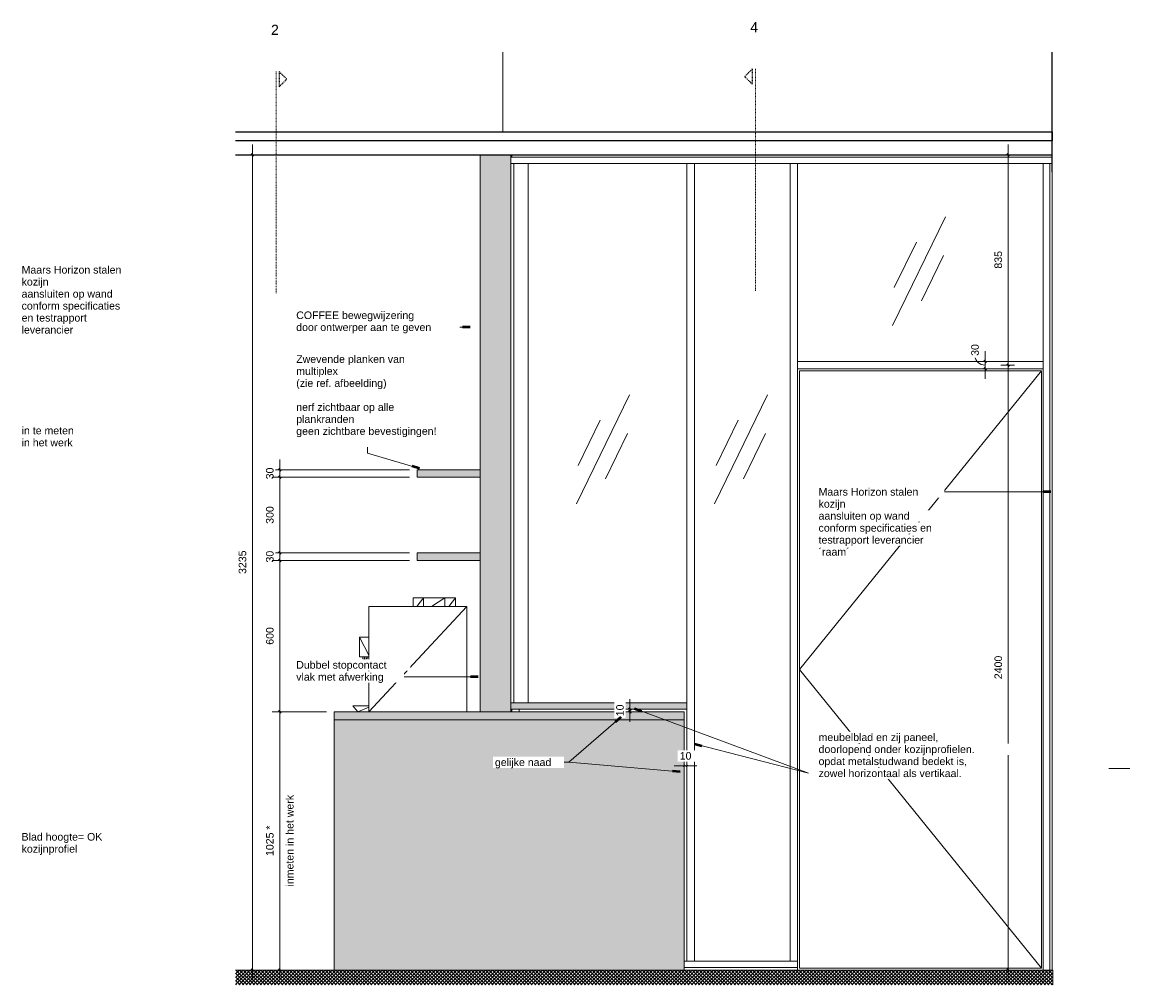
# Model space of a CAD drawing. Header units: millimetres. Extents: x 59062 to 111884, y -9418 to 39851.
# Tile 4 of 23: x 69261 to 73658, y 14916 to 18736. Entities that reach past the tile are written whole.
import ezdxf

# ---------------------------------------------------------------- set-up
doc = ezdxf.new("R2010")
doc.units = ezdxf.units.MM
doc.linetypes.add('Dash_2_', pattern=[6.35, 3.175, -3.175])
doc.linetypes.add('Overhead xxSmall', pattern=[2.579688, 1.5875, -0.992188])
for name, color, linetype, lineweight in [('A----M-', 8, 'Continuous', 5), ('A----M--20', 8, 'Continuous', 5), ('A09-C---1', 55, 'Dash_2_', 13), ('A09-C---2', 135, 'Dash_2_', 25), ('A09-C---3', 8, 'Dash_2_', 5), ('A09-NT--1', 50, 'Continuous', 50), ('A09-NT--2', 250, 'Continuous', 13), ('A09-NT--3', 7, 'Continuous', 13), ('A31----', 140, 'Continuous', 5), ('A69-----1', 8, 'Continuous', 5), ('A99----', 1, 'Continuous', 5), ('A99-----1', 1, 'Overhead xxSmall', 5), ('A99-----2', 1, 'Continuous', 25), ('A99-----3', 1, 'Continuous', 13), ('Detail Items-1', 7, 'Continuous', 5), ('Detail Items-5', 8, 'Continuous', 5)]:
    doc.layers.add(name, color=color, linetype=linetype, lineweight=lineweight)
doc.styles.add('Arial', font='arial.ttf', dxfattribs={"height": 40})
doc.styles.add('Arial_1', font='arial.ttf', dxfattribs={"height": 30})
doc.dimstyles.new('TD_Diagonal_1_5_mm', dxfattribs={"dimscale": 304.8, "dimtxt": 30.607782, "dimasz": 0.026247, "dimexe": 0.098425, "dimexo": 0.098425, "dimgap": 0.052493, "dimtad": 1, "dimdec": 0, "dimzin": 0, "dimdsep": 46, "dimtxsty": 'Arial_1', "dimblk1": 'OBLIQUE', "dimblk2": 'OBLIQUE', "dimsah": 1, "dimcen": 0.09, "dimdle": 0.131234, "dimazin": 2, "dimtfac": 1, "dimtdec": 4, "dimtix": 1, "dimtmove": 0, "dimatfit": 3, "dimfxl": 1, "dimtvp": 1, "dimtfill": 1, "dimtolj": 1, "dimtzin": 0, "dimarcsym": 2})
doc.dimstyles.new('TD_Diagonal_1_5_mm_1', dxfattribs={"dimscale": 304.8, "dimtxt": 30.607782, "dimasz": 0.026247, "dimexe": 0.098425, "dimexo": 0.098425, "dimgap": 0.052493, "dimtad": 1, "dimdec": 0, "dimzin": 0, "dimdsep": 46, "dimtxsty": 'Arial_1', "dimblk1": 'OBLIQUE', "dimblk2": 'OBLIQUE', "dimsah": 1, "dimcen": 0.09, "dimdle": 0.131234, "dimazin": 2, "dimtfac": 1, "dimtdec": 4, "dimtix": 1, "dimtmove": 1, "dimatfit": 3, "dimfxl": 1, "dimtvp": 1, "dimtfill": 1, "dimtolj": 1, "dimtzin": 0, "dimarcsym": 2})

# ---------------------------------------------------------------- blocks, each defined once
blk = doc.blocks.new('Rectangular Mullion - 00_maars_horizon_boven_profiel-17419485-Pantry Standard A - Elevation 2')
at = {"layer": 'A31----'}
for p, q in [((-60533.4, 18210), (-59508.4, 18210)), ((-59508.4, 18210), (-59508.4, 18200.5)), ((-60533.4, 18200.5), (-59508.4, 18200.5)), ((-59508.4, 18175), (-60533.4, 18175)), ((-59508.4, 18200.5), (-59508.4, 18175))]:
    blk.add_line(p, q, dxfattribs=at)
blk = doc.blocks.new('Rectangular Mullion - 00_maars_horizon_onder_profiel-18317219-Pantry Standard A - Elevation 2')
at = {"layer": 'A31----'}
for p, q in [((-60968.4, 15010), (-60943.4, 15010)), ((-60943.4, 14984.5), (-60968.4, 14984.5))]:
    blk.add_line(p, q, dxfattribs=at)
blk = doc.blocks.new('Rectangular Mullion - 00_maars_horizon_boven_profiel-18317054-Pantry Standard A - Elevation 2')
at = {"layer": 'A31----'}
for p, q in [((-59543.4, 14975), (-59543.4, 17375)), ((-59517.9, 17375), (-59517.9, 14975)), ((-59508.4, 17375), (-59508.4, 14975))]:
    blk.add_line(p, q, dxfattribs=at)
blk = doc.blocks.new('NLRS_32_20_DO_deur in glazen wand - glazen deur_MA_02-18317055-Pantry Standard A - Elevation 2')
at = {"layer": 'A31----'}
for p, q in [((-60511.4, 17353), (-60511.4, 14982)), ((-59550.4, 17353), (-60511.4, 17353)), ((-59550.4, 17353), (-59550.4, 14982)), ((-59550.4, 14982), (-60511.4, 14982))]:
    blk.add_line(p, q, dxfattribs=at)
at = {"layer": 'A99----'}
for p in [(-59550.4, 17353), (-59550.4, 14982)]:
    blk.add_line(p, (-60511.4, 16167.5), dxfattribs=at)
blk = doc.blocks.new('Rectangular Mullion - 00_maars_horizon_boven_profiel-18317220-Pantry Standard A - Elevation 2')
at = {"layer": 'A31----'}
for p, q in [((-60943.4, 18210), (-60533.4, 18210)), ((-60943.4, 18200.5), (-60533.4, 18200.5)), ((-60533.4, 18175), (-60943.4, 18175))]:
    blk.add_line(p, q, dxfattribs=at)
blk = doc.blocks.new('Rectangular Mullion - 00_maars_horizon-17442530-Pantry Standard A - Elevation 2')
at = {"layer": 'A31----'}
for p, q in [((-60548.4, 17375), (-60548.4, 15010)), ((-60518.4, 15010), (-60518.4, 17375)), ((-60518.4, 15010), (-60548.4, 15010))]:
    blk.add_line(p, q, dxfattribs=at)
blk = doc.blocks.new('Rectangular Mullion - 00_maars_horizon_boven_profiel-18322193-Pantry Standard A - Elevation 2')
at = {"layer": 'A31----'}
for p, q in [((-61653.2, 18210), (-60943.4, 18210)), ((-61653.2, 18210), (-61653.2, 18200.5)), ((-61657.3, 18200.5), (-60943.4, 18200.5)), ((-60943.4, 18175), (-61657.3, 18175))]:
    blk.add_line(p, q, dxfattribs=at)
blk = doc.blocks.new('Rectangular Mullion - 00_maars_horizon_onder_profiel-18317223-Pantry Standard A - Elevation 2')
at = {"layer": 'A31----'}
for p, q in [((-60943.4, 15010), (-60518.4, 15010)), ((-60518.4, 15010), (-60518.4, 14984.5)), ((-60518.4, 14984.5), (-60943.4, 14984.5)), ((-60518.4, 14984.5), (-60518.4, 14975))]:
    blk.add_line(p, q, dxfattribs=at)
blk = doc.blocks.new('Rectangular Mullion - 00_maars_horizon-17442531-Pantry Standard A - Elevation 2')
at = {"layer": 'A31----'}
for p, q in [((-60958.4, 17375), (-60958.4, 16035)), ((-60928.4, 15010), (-60928.4, 17375)), ((-60958.4, 16010), (-60958.4, 15010)), ((-60928.4, 15010), (-60958.4, 15010))]:
    blk.add_line(p, q, dxfattribs=at)
blk = doc.blocks.new('Rectangular Mullion - 00_maars_horizon_boven_profiel-18322194-Pantry Standard A - Elevation 2')
at = {"layer": 'A31----'}
blk.add_line((-61653.2, 18200.5), (-61653.2, 18210), dxfattribs=at)
blk = doc.blocks.new('Rectangular Mullion - 00_maars_horizon_boven_profiel-18319388-Pantry Standard A - Elevation 2')
at = {"layer": 'A31----'}
blk.add_line((-61657.3, 18210), (-61653.2, 18210), dxfattribs=at)
blk = doc.blocks.new('Rectangular Mullion - 00_maars_horizon_boven_profiel-18317058-Pantry Standard A - Elevation 2')
at = {"layer": 'A31----'}
for p, q in [((-59543.4, 18175), (-59517.9, 18175)), ((-59543.4, 17375), (-59543.4, 18175)), ((-59517.9, 18175), (-59517.9, 17375)), ((-59508.4, 18175), (-59508.4, 17375))]:
    blk.add_line(p, q, dxfattribs=at)
blk = doc.blocks.new('Rectangular Mullion - 00_maars_horizon-17442532-Pantry Standard A - Elevation 2')
at = {"layer": 'A31----'}
for p, q in [((-60958.4, 18175), (-60928.4, 18175)), ((-60958.4, 18175), (-60958.4, 17375)), ((-60928.4, 17375), (-60928.4, 18175))]:
    blk.add_line(p, q, dxfattribs=at)
blk = doc.blocks.new('Rectangular Mullion - 00_maars_horizon-17442533-Pantry Standard A - Elevation 2')
at = {"layer": 'A31----'}
for p, q in [((-60548.4, 18175), (-60518.4, 18175)), ((-60548.4, 18175), (-60548.4, 17375)), ((-60518.4, 17375), (-60518.4, 18175))]:
    blk.add_line(p, q, dxfattribs=at)
blk = doc.blocks.new('Rectangular Mullion - 00_maars_horizon-18317044-Pantry Standard A - Elevation 2')
at = {"layer": 'A31----'}
for p, q in [((-60518.4, 17360), (-60518.4, 17390)), ((-59543.4, 17390), (-60518.4, 17390)), ((-59543.4, 17390), (-59543.4, 17360)), ((-60518.4, 17360), (-59543.4, 17360))]:
    blk.add_line(p, q, dxfattribs=at)
blk = doc.blocks.new('Koffiemachine - Koffiemachine-18252382-Pantry Standard A - Elevation 2')
at = {"layer": 'A69-----1'}
for p, q in [((-62002.9, 16451.3), (-62045.1, 16451.3)), ((-62045.1, 16451.3), (-62045.1, 16416.7)), ((-62002.9, 16451.3), (-62029.5, 16416.7)), ((-62002.9, 16416.7), (-62002.9, 16451.3)), ((-61918.4, 16451.3), (-62002.9, 16451.3)), ((-61918.4, 16451.3), (-61971.6, 16416.7)), ((-61918.4, 16416.7), (-61918.4, 16451.3)), ((-61918.4, 16451.3), (-61876.2, 16451.3)), ((-61902.8, 16416.7), (-61876.2, 16451.3)), ((-61876.2, 16451.3), (-61876.2, 16416.7)), ((-62220.3, 16416.7), (-61830.9, 16416.7)), ((-62220.3, 16000), (-62220.3, 16416.7)), ((-62220.3, 16000), (-61830.9, 16416.7)), ((-61830.9, 16416.7), (-61830.9, 16000)), ((-62257.7, 16217.5), (-62257.7, 16296)), ((-62257.7, 16296), (-62220.3, 16296)), ((-62220.3, 16224.5), (-62257.7, 16296)), ((-62220.3, 16217.5), (-62257.7, 16217.5)), ((-62235.9, 16217.3), (-62244.7, 16217.3)), ((-62244.7, 16217.3), (-62243.4, 16199.4)), ((-62235.9, 16217.3), (-62243.4, 16199.4)), ((-62235.9, 16199.4), (-62243.4, 16199.4)), ((-62227, 16217.3), (-62235.9, 16199.4)), ((-62235.9, 16199.4), (-62235.9, 16217.3)), ((-62227, 16217.3), (-62235.9, 16217.3)), ((-62228.3, 16199.4), (-62235.9, 16199.4)), ((-62228.3, 16199.4), (-62227, 16217.3)), ((-62283.6, 16023), (-62283.6, 16023.2)), ((-62283.6, 16023.2), (-62220.3, 16023.2)), ((-62263.6, 16000), (-62283.6, 16023.2)), ((-62263.6, 16000), (-62283.6, 16023)), ((-62263.6, 16000), (-62220.3, 16018.1))]:
    blk.add_line(p, q, dxfattribs=at)
blk = doc.blocks.new('Rectangular Mullion - 00_maars_horizon_onder_profiel-18322195-Pantry Standard A - Elevation 2')
at = {"layer": 'A99-----3'}
for p, q in [((-61657.3, 16009.5), (-61653.2, 16009.5)), ((-61653.2, 16009.5), (-61657.3, 16009.5)), ((-61653.2, 16009.5), (-61653.2, 16000)), ((-61653.2, 16000), (-61653.2, 16009.5)), ((-61623.6, 16000), (-61623.6, 16009.5)), ((-61623.6, 16009.5), (-61619.4, 16009.5)), ((-61619.4, 16009.5), (-61623.6, 16009.5)), ((-61623.6, 16009.5), (-61623.6, 16000)), ((-61619.4, 16009.5), (-61619.4, 16010)), ((-61619.4, 16010), (-61619.4, 16009.5))]:
    blk.add_line(p, q, dxfattribs=at)
blk = doc.blocks.new('Detail View - Detail - Detail Number-13476530-Pantry Standard A - Elevation 2')
at = {"layer": 'A09-C---2'}
for p, q in [((-62576.3, 18539.8), (-62546.3, 18509.8)), ((-62576.3, 18539.8), (-62576.3, 18479.8)), ((-62576.3, 18479.8), (-62546.3, 18509.8))]:
    blk.add_line(p, q, dxfattribs=at)
blk = doc.blocks.new('DIMBLOCK51-Pantry Standard A - Elevation 2')
at = {"layer": 'A----M--20'}
for p, q in [((70175.4, 14935), (70175.4, 18250)), ((70199.7, 18210), (70145.4, 18210)), ((70175.4, 18210), (70199.7, 18210)), ((71189.1, 14975), (70145.4, 14975)), ((70175.4, 14975), (71189.1, 14975))]:
    blk.add_line(p, q, dxfattribs=at)
at = {"layer": 'A----M--20', "lineweight": 35}
for p, q in [((70175.4, 18210), (70171.4, 18214)), ((70175.4, 18210), (70179.4, 18206)), ((70175.4, 14975), (70171.4, 14979)), ((70175.4, 14975), (70179.4, 14971))]:
    blk.add_line(p, q, dxfattribs=at)
at = {"layer": 'A----M--20', "color": 0, "insert": (70120.4, 16546.4), "char_height": 30, "width": 110.753, "attachment_point": 1, "rotation": 90, "line_spacing_factor": 0.941778, "style": 'Arial_1', "bg_fill": 3, "box_fill_scale": 1.25, "bg_fill_color": 256, "bg_fill_true_color": 13158600, "bg_fill_transparency": 0}
blk.add_mtext('3235', dxfattribs=at)
blk = doc.blocks.new('_Oblique')
at = {"color": 0, "linetype": 'ByBlock', "lineweight": -2}
blk.add_line((-0.5, -0.5), (0.5, 0.5), dxfattribs=at)
blk = doc.blocks.new('DIMBLOCK52-Pantry Standard A - Elevation 2')
at = {"layer": 'A----M--20'}
for p, q in [((73199.6, 17375), (73145.3, 17375)), ((73175.3, 14935), (73175.3, 17375)), ((73175.3, 17375), (73199.6, 17375)), ((73199.6, 14975), (73145.3, 14975)), ((73175.3, 14975), (73199.6, 14975))]:
    blk.add_line(p, q, dxfattribs=at)
at = {"layer": 'A----M--20', "lineweight": 35}
for p, q in [((73175.3, 17375), (73171.3, 17379)), ((73175.3, 17375), (73179.3, 17371)), ((73175.3, 14975), (73171.3, 14979)), ((73175.3, 14975), (73179.3, 14971))]:
    blk.add_line(p, q, dxfattribs=at)
at = {"layer": 'A----M--20', "color": 0, "insert": (73120.3, 16128.9), "char_height": 30, "width": 110.753, "attachment_point": 1, "rotation": 90, "line_spacing_factor": 0.941778, "style": 'Arial_1', "bg_fill": 3, "box_fill_scale": 1.25, "bg_fill_color": 256, "bg_fill_true_color": 13158600, "bg_fill_transparency": 0}
blk.add_mtext('2400', dxfattribs=at)
blk = doc.blocks.new('DIMBLOCK53-Pantry Standard A - Elevation 2')
at = {"layer": 'A----M--20'}
for p, q in [((73175.3, 17375), (73175.3, 18250)), ((73199.6, 18210), (73145.3, 18210)), ((73175.3, 18210), (73199.6, 18210)), ((73199.6, 17375), (73145.3, 17375)), ((73175.3, 17375), (73199.6, 17375))]:
    blk.add_line(p, q, dxfattribs=at)
at = {"layer": 'A----M--20', "lineweight": 35}
for p, q in [((73175.3, 18210), (73171.3, 18214)), ((73175.3, 18210), (73179.3, 18206)), ((73175.3, 17375), (73171.3, 17379)), ((73175.3, 17375), (73179.3, 17371))]:
    blk.add_line(p, q, dxfattribs=at)
at = {"layer": 'A----M--20', "color": 0, "insert": (73120.3, 17757.9), "char_height": 30, "width": 83.065, "attachment_point": 1, "rotation": 90, "line_spacing_factor": 0.941778, "style": 'Arial_1', "bg_fill": 3, "box_fill_scale": 1.25, "bg_fill_color": 256, "bg_fill_true_color": 13158600, "bg_fill_transparency": 0}
blk.add_mtext('835', dxfattribs=at)
blk = doc.blocks.new('DIMBLOCK54-Pantry Standard A - Elevation 2')
at = {"layer": 'A----M--20'}
for p, q in [((73083.1, 17320), (73083.1, 17430)), ((73107.4, 17390), (73053.1, 17390)), ((73083.1, 17390), (73107.4, 17390)), ((73107.4, 17360), (73053.1, 17360)), ((73083.1, 17360), (73107.4, 17360))]:
    blk.add_line(p, q, dxfattribs=at)
at = {"layer": 'A----M--20', "lineweight": 35}
for p, q in [((73083.1, 17390), (73079.1, 17394)), ((73083.1, 17390), (73087.1, 17386)), ((73083.1, 17360), (73079.1, 17364)), ((73083.1, 17360), (73087.1, 17356))]:
    blk.add_line(p, q, dxfattribs=at)
at = {"layer": 'A----M--20'}
blk.add_ellipse((73083.1, 17411.7), major_axis=(39.5, 0), ratio=0.927132, start_param=3.141593, end_param=4.712389, dxfattribs=at)
at = {"layer": 'A----M--20', "color": 0, "insert": (73028.1, 17411.7), "char_height": 30, "width": 55.377, "attachment_point": 1, "rotation": 90, "line_spacing_factor": 0.941778, "style": 'Arial_1', "bg_fill": 3, "box_fill_scale": 1.25, "bg_fill_color": 256, "bg_fill_true_color": 13158600, "bg_fill_transparency": 0}
blk.add_mtext('30', dxfattribs=at)
blk = doc.blocks.new('DIMBLOCK55-Pantry Standard A - Elevation 2')
at = {"layer": 'A----M--20'}
for p, q in [((70283.9, 17000), (70283.9, 16930)), ((70799.1, 16960), (70253.9, 16960)), ((70799.1, 16930), (70253.9, 16930)), ((70283.9, 16960), (70799.1, 16960)), ((70283.9, 16930), (70799.1, 16930))]:
    blk.add_line(p, q, dxfattribs=at)
at = {"layer": 'A----M--20', "lineweight": 35}
for p, q in [((70283.9, 16960), (70279.9, 16964)), ((70283.9, 16930), (70279.9, 16934)), ((70283.9, 16960), (70287.9, 16956)), ((70283.9, 16930), (70287.9, 16926))]:
    blk.add_line(p, q, dxfattribs=at)
at = {"layer": 'A----M--20', "color": 0, "insert": (70229, 16921.9), "char_height": 30, "width": 55.377, "attachment_point": 1, "rotation": 90, "line_spacing_factor": 0.941778, "style": 'Arial_1', "bg_fill": 3, "box_fill_scale": 1.25, "bg_fill_color": 256, "bg_fill_true_color": 13158600, "bg_fill_transparency": 0}
blk.add_mtext('30', dxfattribs=at)
blk = doc.blocks.new('DIMBLOCK56-Pantry Standard A - Elevation 2')
at = {"layer": 'A----M--20'}
for p, q in [((70799.1, 16930), (70253.9, 16930)), ((70283.9, 16930), (70283.9, 16630)), ((70283.9, 16930), (70799.1, 16930)), ((70799.1, 16630), (70253.9, 16630)), ((70283.9, 16630), (70799.1, 16630))]:
    blk.add_line(p, q, dxfattribs=at)
at = {"layer": 'A----M--20', "lineweight": 35}
for p, q in [((70283.9, 16930), (70279.9, 16934)), ((70283.9, 16930), (70287.9, 16926)), ((70283.9, 16630), (70279.9, 16634)), ((70283.9, 16630), (70287.9, 16626))]:
    blk.add_line(p, q, dxfattribs=at)
at = {"layer": 'A----M--20', "color": 0, "insert": (70229, 16745.4), "char_height": 30, "width": 83.065, "attachment_point": 1, "rotation": 90, "line_spacing_factor": 0.941778, "style": 'Arial_1', "bg_fill": 3, "box_fill_scale": 1.25, "bg_fill_color": 256, "bg_fill_true_color": 13158600, "bg_fill_transparency": 0}
blk.add_mtext('300', dxfattribs=at)
blk = doc.blocks.new('DIMBLOCK57-Pantry Standard A - Elevation 2')
at = {"layer": 'A----M--20'}
for p, q in [((70799.1, 16630), (70253.9, 16630)), ((70283.9, 16630), (70283.9, 16600)), ((70283.9, 16630), (70799.1, 16630)), ((70799.1, 16600), (70253.9, 16600)), ((70283.9, 16600), (70799.1, 16600))]:
    blk.add_line(p, q, dxfattribs=at)
at = {"layer": 'A----M--20', "lineweight": 35}
for p, q in [((70283.9, 16630), (70279.9, 16634)), ((70283.9, 16630), (70287.9, 16626)), ((70283.9, 16600), (70279.9, 16604)), ((70283.9, 16600), (70287.9, 16596))]:
    blk.add_line(p, q, dxfattribs=at)
at = {"layer": 'A----M--20', "color": 0, "insert": (70229, 16591.9), "char_height": 30, "width": 55.377, "attachment_point": 1, "rotation": 90, "line_spacing_factor": 0.941778, "style": 'Arial_1', "bg_fill": 3, "box_fill_scale": 1.25, "bg_fill_color": 256, "bg_fill_true_color": 13158600, "bg_fill_transparency": 0}
blk.add_mtext('30', dxfattribs=at)
blk = doc.blocks.new('DIMBLOCK58-Pantry Standard A - Elevation 2')
at = {"layer": 'A----M--20'}
for p, q in [((70799.1, 16600), (70253.9, 16600)), ((70283.9, 16600), (70283.9, 16000)), ((70283.9, 16600), (70799.1, 16600)), ((70469.1, 16000), (70253.9, 16000)), ((70283.9, 16000), (70469.1, 16000))]:
    blk.add_line(p, q, dxfattribs=at)
at = {"layer": 'A----M--20', "lineweight": 35}
for p, q in [((70283.9, 16600), (70279.9, 16604)), ((70283.9, 16600), (70287.9, 16596)), ((70283.9, 16000), (70279.9, 16004)), ((70283.9, 16000), (70287.9, 15996))]:
    blk.add_line(p, q, dxfattribs=at)
at = {"layer": 'A----M--20', "color": 0, "insert": (70229, 16265.4), "char_height": 30, "width": 83.065, "attachment_point": 1, "rotation": 90, "line_spacing_factor": 0.941778, "style": 'Arial_1', "bg_fill": 3, "box_fill_scale": 1.25, "bg_fill_color": 256, "bg_fill_true_color": 13158600, "bg_fill_transparency": 0}
blk.add_mtext('600', dxfattribs=at)
blk = doc.blocks.new('DIMBLOCK59-Pantry Standard A - Elevation 2')
at = {"layer": 'A----M--20'}
for p, q in [((70469.1, 16000), (70253.9, 16000)), ((70283.9, 16000), (70283.9, 14935)), ((70283.9, 16000), (70469.1, 16000)), ((70259.6, 14975), (70313.9, 14975)), ((70283.9, 14975), (70259.6, 14975))]:
    blk.add_line(p, q, dxfattribs=at)
at = {"layer": 'A----M--20', "lineweight": 35}
for p, q in [((70283.9, 16000), (70279.9, 16004)), ((70283.9, 16000), (70287.9, 15996)), ((70283.9, 14975), (70279.9, 14979)), ((70283.9, 14975), (70287.9, 14971))]:
    blk.add_line(p, q, dxfattribs=at)
at = {"layer": 'A----M--20', "color": 0, "insert": (70229, 15427.2), "char_height": 30, "width": 144.657, "attachment_point": 1, "rotation": 90, "line_spacing_factor": 0.941778, "style": 'Arial_1', "bg_fill": 3, "box_fill_scale": 1.25, "bg_fill_color": 256, "bg_fill_true_color": 13158600, "bg_fill_transparency": 0}
blk.add_mtext('1025 *', dxfattribs=at)
at = {"layer": 'A----M--20', "color": 0, "insert": (70308.1, 15306.4), "char_height": 30, "width": 434.536, "attachment_point": 1, "rotation": 90, "line_spacing_factor": 0.941778, "style": 'Arial_1', "bg_fill": 3, "box_fill_scale": 1.25, "bg_fill_color": 256, "bg_fill_true_color": 13158600, "bg_fill_transparency": 0}
blk.add_mtext('inmeten in het werk', dxfattribs=at)
blk = doc.blocks.new('DIMBLOCK60-Pantry Standard A - Elevation 2')
at = {"layer": 'A----M--20'}
for p, q in [((71673.7, 15960), (71673.7, 16050)), ((71698.1, 16010), (71643.7, 16010)), ((71673.7, 16010), (71698.1, 16010)), ((71698.1, 16000), (71643.7, 16000)), ((71673.7, 16000), (71698.1, 16000))]:
    blk.add_line(p, q, dxfattribs=at)
at = {"layer": 'A----M--20', "lineweight": 35}
for p, q in [((71673.7, 16010), (71669.7, 16014)), ((71673.7, 16010), (71677.7, 16006)), ((71673.7, 16000), (71669.7, 16004)), ((71673.7, 16000), (71677.7, 15996))]:
    blk.add_line(p, q, dxfattribs=at)
at = {"layer": 'A----M--20', "color": 0, "insert": (71618.8, 15981.9), "char_height": 30, "width": 55.377, "attachment_point": 1, "rotation": 90, "line_spacing_factor": 0.941778, "style": 'Arial_1', "bg_fill": 3, "box_fill_scale": 1.25, "bg_fill_color": 256, "bg_fill_true_color": 13158600, "bg_fill_transparency": 0}
blk.add_mtext('10', dxfattribs=at)
blk = doc.blocks.new('DIMBLOCK61-Pantry Standard A - Elevation 2')
at = {"layer": 'A----M--20'}
for p, q in [((71939.1, 15784.7), (71849.1, 15784.7)), ((71889.1, 15809.1), (71889.1, 15754.7)), ((71889.1, 15784.7), (71889.1, 15809.1)), ((71899.1, 15809.1), (71899.1, 15754.7)), ((71899.1, 15784.7), (71899.1, 15809.1))]:
    blk.add_line(p, q, dxfattribs=at)
at = {"layer": 'A----M--20', "lineweight": 35}
for p, q in [((71889.1, 15784.7), (71885.1, 15780.7)), ((71889.1, 15784.7), (71893.1, 15788.7)), ((71899.1, 15784.7), (71895.1, 15780.7)), ((71899.1, 15784.7), (71903.1, 15788.7))]:
    blk.add_line(p, q, dxfattribs=at)
at = {"layer": 'A----M--20', "color": 0, "insert": (71871, 15839.7), "char_height": 30, "width": 55.377, "attachment_point": 1, "line_spacing_factor": 0.941778, "style": 'Arial_1', "bg_fill": 3, "box_fill_scale": 1.25, "bg_fill_color": 256, "bg_fill_true_color": 13158600, "bg_fill_transparency": 0}
blk.add_mtext('10', dxfattribs=at)

msp = doc.modelspace()

# ---------------------------------------------------------------- hatches: boundary and pattern name
at = {"layer": 'Detail Items-1'}
for points in [[(71200.1, 16000), (71200.2, 16000), (71200.1, 18210), (71079.1, 18210), (71079.1, 16000)], [(71079.1, 16930), (71079.1, 16960), (70829.1, 16960), (70829.1, 16930)], [(70854.6, 16600), (71079.1, 16600), (71079.1, 16630), (70829.1, 16630), (70829.1, 16600)], [(71200.2, 16010), (71899.1, 16010), (71899.1, 16035), (71200.1, 16035), (71200.1, 16010)], [(70499.1, 15968), (71889.1, 15968), (71889.1, 16000), (70499.1, 16000)], [(71889.1, 14975), (71889.1, 15968), (70499.1, 15968), (70499.1, 14975), (71883.1, 14975)]]:
    msp.add_hatch(color=256, dxfattribs=at).paths.add_polyline_path(points)
at = {"layer": 'Detail Items-5'}
h = msp.add_hatch(dxfattribs=at)
h.set_pattern_fill('FP_5', color=256, style=0, pattern_type=2)
h.set_pattern_definition([(45, (71934.081, 14975), (-7.07107, 7.07107), []), (135, (71934.081, 14975), (-7.07107, -7.07107), [])])
h.paths.add_polyline_path([(72346.1, 14916.1), (73351.4, 14916.1), (73351.4, 14975), (70108.5, 14975), (70108.5, 14916.1), (72339.1, 14916.1)])

# ---------------------------------------------------------------- linework, layer by layer
at = {"layer": 'A09-C---1'}
for p, q in [((70269, 18539.8), (70269, 17731.5)), ((72171.3, 18550.1), (72171.3, 17667.8)), ((72171.3, 18549.8), (72171.3, 17669.2))]:
    msp.add_line(p, q, dxfattribs=at)
at = {"layer": 'A09-NT--1'}
for p, q in [((73344.3, 16872.2), (73314.3, 16872.2)), ((71691, 16012.5), (71719.1, 16002.1)), ((71930.1, 15872), (71959.2, 15864.5))]:
    msp.add_line(p, q, dxfattribs=at)
at = {"layer": 'A09-NT--2'}
for p, q in [((72926.7, 16872.2), (72868.3, 16872.2)), ((71691, 16012.5), (72382.2, 15755.5)), ((71930.1, 15872), (72382.2, 15755.5)), ((71430.8, 15799.3), (71397.3, 15799.3))]:
    msp.add_line(p, q, dxfattribs=at)
at = {"layer": 'A99----'}
for p, q in [((71169.1, 18300), (71169.1, 18616.8)), ((71200.2, 18210), (71079.1, 18210)), ((71079.1, 18210), (71079.1, 16960)), ((71200.2, 16035), (71200.2, 18210)), ((71213.1, 18175), (71213.1, 16035)), ((71269.1, 18175), (71269.1, 16035)), ((71079.1, 16960), (70829.1, 16960)), ((70829.1, 16960), (70829.1, 16930)), ((70829.1, 16930), (71079.1, 16930)), ((71079.1, 16930), (71079.1, 16960)), ((71079.1, 16930), (71079.1, 16630)), ((71079.1, 16630), (70829.1, 16630)), ((70829.1, 16630), (70829.1, 16600)), ((71079.1, 16600), (71079.1, 16630)), ((70829.1, 16600), (71079.1, 16600)), ((71079.1, 16600), (71079.1, 16000)), ((71899.1, 16035), (71200.1, 16035)), ((71200.1, 16035), (71200.1, 16010)), ((71200.1, 16010), (71899.1, 16010)), ((71200.2, 16000), (71200.2, 16010)), ((71899.1, 16010), (71899.1, 16035)), ((70499.1, 15968), (70499.1, 16000)), ((70499.1, 16000), (71889.1, 16000)), ((70499.1, 15968), (70499.1, 14975)), ((71889.1, 15968), (70499.1, 15968)), ((71889.1, 16000), (71889.1, 15968)), ((71889.1, 14975), (71889.1, 15968))]:
    msp.add_line(p, q, dxfattribs=at)
at = {"layer": 'A99-----1'}
for q in [(73574.2, 15775), (73614.2, 15775), (73657.7, 15775)]:
    msp.add_line((73574.2, 15775), q, dxfattribs=at)
at = {"layer": 'A99-----2'}
for p, q in [((73349.2, 18140), (73349.2, 18616.8)), ((70108.5, 18300), (73349.2, 18300)), ((73349.2, 18300), (73349.2, 18265)), ((73349.2, 18265), (70108.5, 18265)), ((70108.5, 18210), (73349.2, 18210))]:
    msp.add_line(p, q, dxfattribs=at)
at = {"layer": 'A99-----3'}
for p, q in [((72926.4, 17963.7), (72716, 17532.3)), ((72810.5, 17863.1), (72722.9, 17683.3)), ((72918.4, 17810.5), (72830.7, 17630.7)), ((71671.8, 17256.6), (71461.4, 16825.2)), ((72219.3, 17256.6), (72008.8, 16825.2)), ((71555.9, 17156), (71468.3, 16976.2)), ((72103.4, 17156), (72015.8, 16976.2)), ((71663.8, 17103.4), (71576.1, 16923.6)), ((72211.3, 17103.4), (72123.6, 16923.6)), ((73351.4, 14975), (70108.5, 14975)), ((73351.4, 14916.1), (73351.4, 14975))]:
    msp.add_line(p, q, dxfattribs=at)

# ---------------------------------------------------------------- block references
at = {"layer": 'A09-C---2'}
for p in [(132857.5, 0), (132857.5, -0.3)]:
    msp.add_blockref('Detail View - Detail - Detail Number-13476530-Pantry Standard A - Elevation 2', p, dxfattribs=at)
at = {"layer": 'A09-C---2', "extrusion": (0, 0, -1)}
for p in [(-9582.8, 10.2), (-9582.8, 10)]:
    msp.add_blockref('Detail View - Detail - Detail Number-13476530-Pantry Standard A - Elevation 2', p, dxfattribs=at)
at = {"layer": 'A31----'}
for name in ['Rectangular Mullion - 00_maars_horizon_boven_profiel-18322193-Pantry Standard A - Elevation 2', 'Rectangular Mullion - 00_maars_horizon_boven_profiel-18319388-Pantry Standard A - Elevation 2', 'Rectangular Mullion - 00_maars_horizon_boven_profiel-18322194-Pantry Standard A - Elevation 2', 'Rectangular Mullion - 00_maars_horizon_boven_profiel-18317220-Pantry Standard A - Elevation 2', 'Rectangular Mullion - 00_maars_horizon_boven_profiel-17419485-Pantry Standard A - Elevation 2', 'Rectangular Mullion - 00_maars_horizon-17442532-Pantry Standard A - Elevation 2', 'Rectangular Mullion - 00_maars_horizon-17442533-Pantry Standard A - Elevation 2', 'Rectangular Mullion - 00_maars_horizon_boven_profiel-18317058-Pantry Standard A - Elevation 2', 'Rectangular Mullion - 00_maars_horizon-17442531-Pantry Standard A - Elevation 2', 'Rectangular Mullion - 00_maars_horizon-17442530-Pantry Standard A - Elevation 2', 'Rectangular Mullion - 00_maars_horizon-18317044-Pantry Standard A - Elevation 2', 'Rectangular Mullion - 00_maars_horizon_boven_profiel-18317054-Pantry Standard A - Elevation 2', 'NLRS_32_20_DO_deur in glazen wand - glazen deur_MA_02-18317055-Pantry Standard A - Elevation 2', 'Rectangular Mullion - 00_maars_horizon_onder_profiel-18317219-Pantry Standard A - Elevation 2', 'Rectangular Mullion - 00_maars_horizon_onder_profiel-18317223-Pantry Standard A - Elevation 2']:
    msp.add_blockref(name, (132857.5, 0), dxfattribs=at)
at = {"layer": 'A69-----1'}
msp.add_blockref('Koffiemachine - Koffiemachine-18252382-Pantry Standard A - Elevation 2', (132857.5, 0), dxfattribs=at)
at = {"layer": 'A99-----3'}
msp.add_blockref('Rectangular Mullion - 00_maars_horizon_onder_profiel-18322195-Pantry Standard A - Elevation 2', (132857.5, 0), dxfattribs=at)

# ---------------------------------------------------------------- texts
at = {"layer": 'A09-C---3', "char_height": 40, "width": 38.481, "attachment_point": 1, "style": 'Arial'}
for s, insert in [('4', (72151.1, 18735.8)), ('4', (72151.1, 18735.6)), ('2', (70248.7, 18725.6)), ('2', (70248.7, 18725.3))]:
    msp.add_mtext(s, dxfattribs=dict(at, insert=insert))
at = {"layer": 'A09-NT--3', "char_height": 30, "attachment_point": 1, "style": 'Arial_1', "bg_fill": 3, "box_fill_scale": 1.25, "bg_fill_color": 256, "bg_fill_true_color": 13158600, "bg_fill_transparency": 0}
for s, insert, width in [('Maars Horizon stalen ', (69258.9, 17768.3), 482.616), ('in te meten ', (69258.9, 17130.5), 266.16), ('Blad hoogte= OK ', (69258.9, 15518.4), 399.24)]:
    msp.add_mtext(s, dxfattribs=dict(at, insert=insert, width=width))

# ---------------------------------------------------------------- next in the draw order: texts
for s, insert, width in [('kozijn ', (69258.9, 17720.7), 142.7), ('in het werk', (69258.9, 17082.9), 246.92), ('Maars Horizon stalen ', (72422.2, 16887.2), 492.236), ('meubelblad en zij paneel, ', (72422.2, 15913.4), 582.025), ('kozijnprofiel', (69258.9, 15470.8), 266.16)]:
    msp.add_mtext(s, dxfattribs=dict(at, insert=insert, width=width))

# ---------------------------------------------------------------- next in the draw order: dimensions: what is measured, and where the dimension line sits
at = {"layer": 'A----M-'}
for base, p1, p2, override, picture, middle in [((70175.4, 18210), (71219.1, 14975), (70169.7, 18210), {"dimpost": '<>', "dimfxl": 3400.947318}, 'DIMBLOCK51-Pantry Standard A - Elevation 2', (70144.1, 16592.5)), ((73175.3, 17375), (73169.6, 14975), (73169.6, 17375), {"dimpost": '<>', "dimfxl": 2400}, 'DIMBLOCK52-Pantry Standard A - Elevation 2', (73143.9, 16175)), ((71673.7, 16010), (71668.1, 16000), (71668.1, 16010), {"dimpost": '<>', "dimfxl": 10}, 'DIMBLOCK60-Pantry Standard A - Elevation 2', (71642.4, 16005))]:
    dim = msp.add_linear_dim(base=base, p1=p1, p2=p2, angle=90, dimstyle='TD_Diagonal_1_5_mm', override=override, dxfattribs=at)
    dim.commit()
    dim.dimension.update_dxf_attribs({"geometry": picture, "text_midpoint": middle})
dim = msp.add_linear_dim(base=(71889.1, 15784.7), p1=(71899.1, 15779.1), p2=(71889.1, 15779.1), dimstyle='TD_Diagonal_1_5_mm', override={"dimpost": '<>', "dimfxl": 10}, dxfattribs=at)
dim.commit()
dim.dimension.update_dxf_attribs({"geometry": 'DIMBLOCK61-Pantry Standard A - Elevation 2', "text_midpoint": (71894.1, 15816)})

# ---------------------------------------------------------------- next in the draw order: linework, layer by layer
at = {"layer": 'A09-C---1'}
msp.add_line((70269, 18539.5), (70269, 17661.1), dxfattribs=at)
at = {"layer": 'A09-NT--1'}
for p, q in [((71039.1, 17525.3), (71009.1, 17525.3)), ((70838.2, 16965.1), (70809.4, 16973.6)), ((71070.6, 16138.1), (71040.6, 16138.1)), ((71636.9, 15978.3), (71614.2, 15958.7)), ((71872.8, 15761.6), (71842.9, 15764.1))]:
    msp.add_line(p, q, dxfattribs=at)
at = {"layer": 'A09-NT--2'}
for p, q in [((70919.5, 17525.3), (70918.1, 17525.3)), ((71039.1, 17525.3), (70919.5, 17525.3)), ((70631.4, 17026.2), (70631.4, 17048.9)), ((70838.2, 16965.1), (70631.4, 17026.2)), ((73344.3, 16872.2), (72926.7, 16872.2)), ((70788.7, 16138.1), (70735.5, 16138.1)), ((71070.6, 16138.1), (70788.7, 16138.1)), ((71636.9, 15978.3), (71430.8, 15799.3)), ((71872.8, 15761.6), (71430.8, 15799.3))]:
    msp.add_line(p, q, dxfattribs=at)

# ---------------------------------------------------------------- next in the draw order: texts
at = {"layer": 'A09-NT--3', "char_height": 30, "attachment_point": 1, "style": 'Arial_1', "bg_fill": 3, "box_fill_scale": 1.25, "bg_fill_color": 256, "bg_fill_true_color": 13158600, "bg_fill_transparency": 0}
for s, insert, width in [('aansluiten op wand ', (69258.9, 17673), 448.945), ('COFFEE bewegwijzering', (70348.9, 17587.9), 564.388), ('Zwevende planken van ', (70348.9, 17413.9), 530.717), ('nerf zichtbaar op alle ', (70348.9, 17223.4), 482.616), ('kozijn ', (72422.2, 16839.6), 142.7), ('Dubbel stopcontact ', (70348.9, 16200.7), 445.738), ('doorlopend onder kozijnprofielen. ', (72422.2, 15865.8), 750.38), ('gelijke naad', (71137.6, 15814.3), 266.16)]:
    msp.add_mtext(s, dxfattribs=dict(at, insert=insert, width=width))

# ---------------------------------------------------------------- next in the draw order: dimensions: what is measured, and where the dimension line sits
at = {"layer": 'A----M-'}
dim = msp.add_linear_dim(base=(73175.3, 18210), p1=(73169.6, 17375), p2=(73169.6, 18210), angle=90, dimstyle='TD_Diagonal_1_5_mm', override={"dimpost": '<>', "dimfxl": 835}, dxfattribs=at)
dim.commit()
dim.dimension.update_dxf_attribs({"geometry": 'DIMBLOCK53-Pantry Standard A - Elevation 2', "text_midpoint": (73143.9, 17792.5)})

# ---------------------------------------------------------------- next in the draw order: texts
at = {"layer": 'A09-NT--3', "char_height": 30, "attachment_point": 1, "style": 'Arial_1', "bg_fill": 3, "box_fill_scale": 1.25, "bg_fill_color": 256, "bg_fill_true_color": 13158600, "bg_fill_transparency": 0}
for s, insert, width in [('conform specificaties ', (69258.9, 17625.4), 482.616), ('door ontwerper aan te geven', (70348.9, 17540.3), 641.35), ('multiplex', (70348.9, 17366.3), 197.215), ('plankranden', (70348.9, 17175.8), 277.384), ('aansluiten op wand ', (72422.2, 16792), 448.945), ('vlak met afwerking', (70348.9, 16153.1), 420.084), ('opdat metalstudwand bedekt is, ', (72422.2, 15818.1), 721.519)]:
    msp.add_mtext(s, dxfattribs=dict(at, insert=insert, width=width))

# ---------------------------------------------------------------- next in the draw order: dimensions: what is measured, and where the dimension line sits
at = {"layer": 'A----M-'}
dim = msp.add_linear_dim(base=(73083.1, 17390), p1=(73077.4, 17360), p2=(73077.4, 17390), angle=90, dimstyle='TD_Diagonal_1_5_mm_1', override={"dimpost": '<>', "dimfxl": 30}, dxfattribs=at)
dim.commit()
dim.dimension.update_dxf_attribs({"geometry": 'DIMBLOCK54-Pantry Standard A - Elevation 2', "text_midpoint": (73048.1, 17439.4), "dimtype": 160, "text_rotation": 90})
dim = msp.add_linear_dim(base=(70283.9, 16930), p1=(70829.1, 16960), p2=(70829.1, 16930), angle=90, dimstyle='TD_Diagonal_1_5_mm', override={"dimpost": '<>', "dimfxl": 30}, dxfattribs=at)
dim.commit()
dim.dimension.update_dxf_attribs({"geometry": 'DIMBLOCK55-Pantry Standard A - Elevation 2', "text_midpoint": (70252.6, 16945)})

# ---------------------------------------------------------------- next in the draw order: texts
at = {"layer": 'A09-NT--3', "char_height": 30, "attachment_point": 1, "style": 'Arial_1', "bg_fill": 3, "box_fill_scale": 1.25, "bg_fill_color": 256, "bg_fill_true_color": 13158600, "bg_fill_transparency": 0}
for s, insert, width in [('en testrapport ', (69258.9, 17577.8), 325.485), ('(zie ref. afbeelding)', (70348.9, 17318.7), 432.911), ('geen zichtbare bevestigingen!', (70348.9, 17128.2), 668.607), ('conform specificaties en ', (72422.2, 16744.3), 561.181), ('zowel horizontaal als vertikaal.', (72422.2, 15770.5), 679.831)]:
    msp.add_mtext(s, dxfattribs=dict(at, insert=insert, width=width))

# ---------------------------------------------------------------- next in the draw order: dimensions: what is measured, and where the dimension line sits
at = {"layer": 'A----M-'}
dim = msp.add_linear_dim(base=(70283.9, 16630), p1=(70829.1, 16930), p2=(70829.1, 16630), angle=90, dimstyle='TD_Diagonal_1_5_mm', override={"dimpost": '<>', "dimfxl": 300}, dxfattribs=at)
dim.commit()
dim.dimension.update_dxf_attribs({"geometry": 'DIMBLOCK56-Pantry Standard A - Elevation 2', "text_midpoint": (70252.6, 16780)})

# ---------------------------------------------------------------- next in the draw order: texts
at = {"layer": 'A09-NT--3', "char_height": 30, "attachment_point": 1, "style": 'Arial_1', "bg_fill": 3, "box_fill_scale": 1.25, "bg_fill_color": 256, "bg_fill_true_color": 13158600, "bg_fill_transparency": 0}
for s, insert, width in [('leverancier ', (69258.9, 17530.2), 259.747), ('testrapport leverancier ', (72422.2, 16696.7), 514.683)]:
    msp.add_mtext(s, dxfattribs=dict(at, insert=insert, width=width))

# ---------------------------------------------------------------- next in the draw order: dimensions: what is measured, and where the dimension line sits
at = {"layer": 'A----M-'}
dim = msp.add_linear_dim(base=(70283.9, 16600), p1=(70829.1, 16630), p2=(70829.1, 16600), angle=90, dimstyle='TD_Diagonal_1_5_mm', override={"dimpost": '<>', "dimfxl": 30}, dxfattribs=at)
dim.commit()
dim.dimension.update_dxf_attribs({"geometry": 'DIMBLOCK57-Pantry Standard A - Elevation 2', "text_midpoint": (70252.6, 16615)})

# ---------------------------------------------------------------- next in the draw order: texts
at = {"layer": 'A09-NT--3', "insert": (72422.2, 16649.1), "char_height": 30, "width": 150.717, "attachment_point": 1, "style": 'Arial_1', "bg_fill": 3, "box_fill_scale": 1.25, "bg_fill_color": 256, "bg_fill_true_color": 13158600, "bg_fill_transparency": 0}
msp.add_mtext('´raam´', dxfattribs=at)

# ---------------------------------------------------------------- next in the draw order: dimensions: what is measured, and where the dimension line sits
at = {"layer": 'A----M-'}
dim = msp.add_linear_dim(base=(70283.9, 16000), p1=(70829.1, 16600), p2=(70499.1, 16000), angle=90, dimstyle='TD_Diagonal_1_5_mm', override={"dimpost": '<>', "dimfxl": 684.762733}, dxfattribs=at)
dim.commit()
dim.dimension.update_dxf_attribs({"geometry": 'DIMBLOCK58-Pantry Standard A - Elevation 2', "text_midpoint": (70252.6, 16300)})

# ---------------------------------------------------------------- next in the draw order: dimensions: what is measured, and where the dimension line sits
dim = msp.add_linear_dim(base=(70283.9, 14975), p1=(70499.1, 16000), p2=(70289.6, 14975), angle=90, text='<>\\Xinmeten in het werk', dimstyle='TD_Diagonal_1_5_mm', override={"dimpost": '<>*', "dimfxl": 1046.19874}, dxfattribs=at)
dim.commit()
dim.dimension.update_dxf_attribs({"geometry": 'DIMBLOCK59-Pantry Standard A - Elevation 2', "text_midpoint": (70283.9, 15487.5)})

doc.saveas('drawing.dxf')
